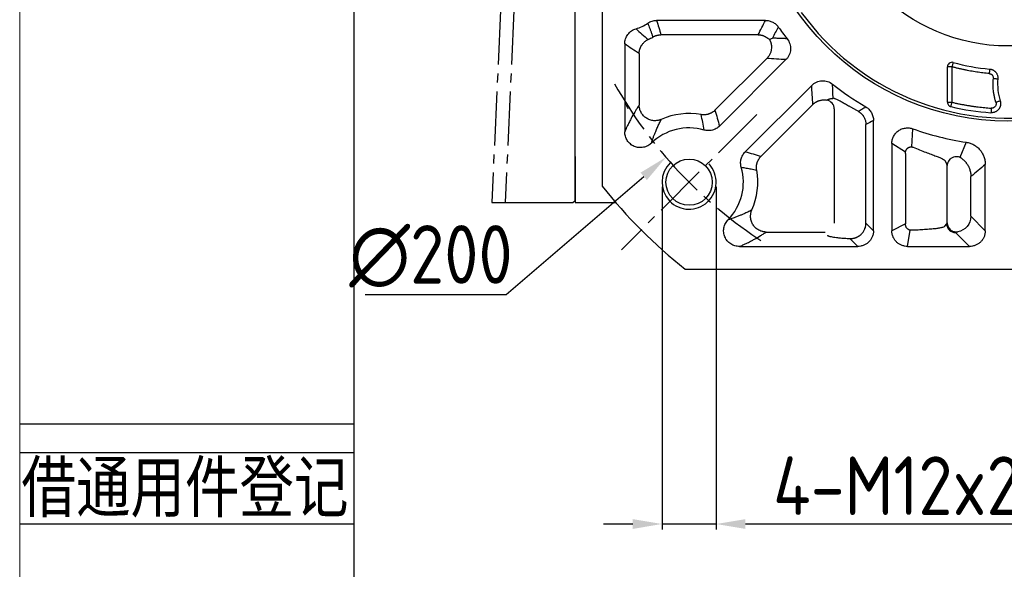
# Model space of a CAD drawing. Header units: millimetres. Extents: x 0 to 1244, y 0 to 880.
# Tile 2 of 14: x 0 to 218, y 305 to 427. Entities that reach past the tile are written whole.
import ezdxf
from ezdxf.enums import TextEntityAlignment as Align

# ---------------------------------------------------------------- set-up
doc = ezdxf.new("R2010")
doc.units = ezdxf.units.MM
doc.linetypes.add('点画线', pattern=[18, 12, -2, 2, -2])
for name, color, linetype in [('2细线层', 4, 'Continuous'), ('6文字层', 3, 'Continuous'), ('7中心线层', 7, '点画线'), ('标注线', 7, 'Continuous')]:
    doc.layers.add(name, color=color, linetype=linetype)
for name, color, linetype, lineweight in [('图框_外框线', 7, 'Continuous', 18), ('尺寸线层', 3, 'Continuous', 18), ('粗实线', 7, 'Continuous', 40), ('细实线', 211, 'Continuous', 18)]:
    doc.layers.add(name, color=color, linetype=linetype, lineweight=lineweight)
doc.styles.add('宋体', font='txt', dxfattribs={"width": 0.8})
doc.styles.add('工程字', font='gbenor.shx', dxfattribs={"bigfont": 'gbcbig.shx'})
doc.dimstyles.new('ISO-25-1', dxfattribs={"dimtxt": 13, "dimasz": 6.5, "dimexe": 1.25, "dimexo": 1, "dimgap": 2, "dimtad": 1, "dimtoh": 1, "dimtxsty": '工程字', "dimcen": 2, "dimadec": 0, "dimazin": 0, "dimtfac": 1, "dimtmove": 0, "dimatfit": 3, "dimfxl": 1, "dimarcsym": 0})

# ---------------------------------------------------------------- blocks, each defined once
blk = doc.blocks.new('*D11')
at = {"layer": 'Defpoints', "color": 0}
for p in [(142.38, 391.23), (154.38, 391.23), (142.38, 315.4)]:
    blk.add_point(p, dxfattribs=at)
at = {"layer": '尺寸线层', "color": 0, "lineweight": -2}
for p, q in [((142.38, 390.23), (142.38, 314.15)), ((154.38, 390.23), (154.38, 314.15)), ((135.88, 315.4), (129.38, 315.4)), ((154.38, 315.4), (142.38, 315.4)), ((167.38, 315.4), (160.88, 315.4)), ((227.88, 315.4), (167.38, 315.4))]:
    blk.add_line(p, q, dxfattribs=at)
at = {"layer": '尺寸线层', "color": 0}
for points in [[(135.88, 314.31), (135.88, 316.48), (142.38, 315.4)], [(160.88, 316.48), (160.88, 314.31), (154.38, 315.4)]]:
    blk.add_solid(points, dxfattribs=at)
at = {"layer": '尺寸线层', "color": 0, "insert": (198.63, 323.9), "char_height": 13, "attachment_point": 5, "style": '工程字'}
blk.add_mtext('4-M12x28', dxfattribs=at)
blk = doc.blocks.new('*D12')
at = {"layer": 'Defpoints', "color": 0}
for p in [(294.93, 527.12), (143.25, 396.76)]:
    blk.add_point(p, dxfattribs=at)
at = {"layer": '尺寸线层', "color": 0, "lineweight": -2}
for p, q in [((219.09, 459.94), (219.09, 463.94)), ((217.09, 461.94), (221.09, 461.94)), ((107.79, 366.28), (138.32, 392.52)), ((76.53, 366.28), (107.79, 366.28))]:
    blk.add_line(p, q, dxfattribs=at)
at = {"layer": '尺寸线层', "color": 0}
blk.add_solid([(139.03, 391.7), (137.62, 393.34), (143.25, 396.76)], dxfattribs=at)
at = {"layer": '尺寸线层', "color": 0, "insert": (91.16, 374.78), "char_height": 13, "attachment_point": 5, "style": '工程字'}
blk.add_mtext('∅200', dxfattribs=at)
blk = doc.blocks.new('*D13')
at = {"layer": 'Defpoints', "color": 0}
for p in [(298.9, 544.73), (139.28, 379.14)]:
    blk.add_point(p, dxfattribs=at)
at = {"layer": '尺寸线层', "color": 0, "lineweight": -2}
for p, q in [((317.82, 564.36), (303.41, 549.41)), ((349.08, 564.36), (317.82, 564.36)), ((219.09, 459.94), (219.09, 463.94)), ((217.09, 461.94), (221.09, 461.94))]:
    blk.add_line(p, q, dxfattribs=at)
at = {"layer": '尺寸线层', "color": 0}
blk.add_solid([(302.63, 550.17), (304.19, 548.66), (298.9, 544.73)], dxfattribs=at)
at = {"layer": '尺寸线层', "color": 0, "lineweight": 25, "insert": (334.45, 572.86), "char_height": 13, "attachment_point": 5, "style": '工程字'}
blk.add_mtext('∅230{}{{\\H0.7x;}{}}', dxfattribs=at)

msp = doc.modelspace()

# ---------------------------------------------------------------- linework, layer by layer
msp.add_open_spline([(134.1244, 408.7932), (134.1956, 408.6962), (134.4832, 408.2822), (134.7025, 407.8705), (134.8295, 407.5551)], degree=3, knots=[0.835372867, 0.835372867, 0.835372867, 0.835372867, 0.873947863, 1, 1, 1, 1])
at = {"layer": '2细线层'}
for p, q in [((-0.043, 337.6224), (74.0507, 337.6224)), ((-0.043, 331.2928), (74.0507, 331.2928)), ((-0.043, 315.4687), (74.0507, 315.4687))]:
    msp.add_line(p, q, dxfattribs=at)
at = {"layer": '7中心线层'}
for p, q in [((111.5444, 537.1901), (104.6262, 386.6875)), ((114.5098, 537.1901), (107.5917, 386.6875)), ((163.3669, 406.2164), (133.391, 376.2405))]:
    msp.add_line(p, q, dxfattribs=at)
msp.add_arc((219.0897, 461.9391), 100, 209.252219, 237.167358, dxfattribs=at)
at = {"layer": '图框_外框线', "color": 3}
msp.add_lwpolyline([(0, 0), (1244.0519, 0), (1244.0519, 879.7224), (0, 879.7224)], close=True, dxfattribs=at)
at = {"layer": '图框_外框线', "color": 3, "lineweight": 25}
msp.add_lwpolyline([(74.0507, 14.8101), (1229.2418, 14.8101), (1229.2418, 864.9123), (74.0507, 864.9123)], close=True, dxfattribs=at)
at = {"layer": '标注线'}
for p, q in [((123.0891, 387.1875), (123.0891, 461.9391)), ((197.7784, 399.0491), (198.0021, 403.0671)), ((196.362, 397.9034), (193.3333, 399.78)), ((209.8074, 400.0971), (208.4031, 396.7304)), ((123.0891, 396.9388), (123.0891, 386.6888)), ((104.6262, 386.6875), (122.5891, 386.6875)), ((122.5891, 386.6875), (123.0891, 387.1875)), ((123.0891, 386.6888), (132.1277, 386.6888)), ((196.3371, 382.0153), (193.3333, 380.4654)), ((196.8247, 376.9739), (197.4235, 380.571))]:
    msp.add_line(p, q, dxfattribs=at)
at = {"layer": '粗实线', "color": 0, "lineweight": 30}
for p, q in [((129.0897, 533.5282), (129.0897, 390.35)), ((147.5006, 371.9391), (290.6788, 371.9391))]:
    msp.add_line(p, q, dxfattribs=at)
for centre, radius in [((219.0897, 461.9391), 57.15), ((219.0897, 461.9391), 40.5), ((148.379, 391.2285), 5.125)]:
    msp.add_circle(centre, radius, dxfattribs=at)
for radius, start, end in [(56.5, 215.800973, 279.199034), (115, 218.49995, 231.50005)]:
    msp.add_arc((219.0897, 461.9391), radius, start, end, dxfattribs=at)
at = {"layer": '细实线', "color": 0, "lineweight": -3}
for p, q in [((165.3194, 427.1132), (141.1899, 427.1132)), ((163.6991, 423.9216), (142.1217, 423.9216)), ((134.1244, 421.9344), (134.1244, 402.4186)), ((137.316, 419.7419), (137.316, 408.3466)), ((154.1164, 407.1856), (165.6257, 418.6949)), ((155.1244, 403.6799), (169.8534, 418.4089)), ((205.6689, 408.957), (205.6689, 416.8216)), ((206.6675, 416.8216), (205.6689, 416.8216)), ((206.6675, 416.8216), (206.6675, 408.957)), ((175.5594, 412.7028), (160.8304, 397.9739)), ((175.8454, 408.4752), (164.3361, 396.9659)), ((205.6689, 408.957), (206.6675, 408.957)), ((180.5601, 407.4822), (180.5601, 382.1607)), ((187.5986, 382.1305), (187.5986, 403.9879)), ((189.2637, 380.4654), (189.2637, 404.9355)), ((193.3333, 399.7802), (193.3333, 380.4654)), ((196.3371, 397.6163), (196.3371, 382.0153)), ((204.9649, 396.1673), (205.0897, 396.0039)), ((214.0549, 380.4654), (214.0549, 395.1645)), ((205.6192, 382.1807), (205.6192, 394.9053)), ((210.8633, 383.657), (210.8633, 392.4706)), ((189.2637, 380.4654), (187.5986, 382.1305)), ((214.0549, 380.4654), (210.8633, 383.657)), ((165.4971, 380.1655), (178.5629, 380.1655)), ((205.0897, 381.4577), (204.9446, 381.3186)), ((205.0897, 381.4577), (205.5144, 382.0208)), ((210.5634, 376.9739), (207.5117, 380.0257)), ((185.7723, 376.9739), (184.026, 378.7201)), ((159.5676, 376.9739), (185.7723, 376.9739)), ((196.8247, 376.9739), (210.5634, 376.9739))]:
    msp.add_line(p, q, dxfattribs=at)
at = {"layer": '细实线', "color": 0, "lineweight": -3, "flags": 128}
for points in [[(206.9328, 417.7852), (206.9262, 417.7611), (206.91, 417.7024), (206.885, 417.6114), (206.8519, 417.4914), (206.8121, 417.3467), (206.767, 417.1828), (206.7182, 417.0056), (206.6675, 416.8216)], [(215.0216, 416.3232), (215.0193, 416.2983), (215.0139, 416.2377), (215.0055, 416.1437), (214.9945, 416.0197), (214.9812, 415.8703), (214.9661, 415.7009), (214.9497, 415.5178), (214.9328, 415.3278)], [(215.8395, 414.2439), (216.0295, 414.227), (216.2126, 414.2108), (216.382, 414.1957), (216.5314, 414.1825), (216.6554, 414.1714), (216.7494, 414.1631), (216.81, 414.1577), (216.835, 414.1555)], [(206.4393, 407.9837), (206.4447, 408.0067), (206.4584, 408.065), (206.4798, 408.1564), (206.5083, 408.2776), (206.5426, 408.424), (206.5816, 408.5903), (206.6237, 408.7702), (206.6675, 408.957)], [(217.3644, 409.2401), (217.3405, 409.2326), (217.2824, 409.2144), (217.1923, 409.1863), (217.0735, 409.1491), (216.9304, 409.1043), (216.7681, 409.0535), (216.5927, 408.9987), (216.4106, 408.9417)], [(215.3884, 407.6462), (215.3753, 407.4548), (215.3627, 407.2705), (215.3511, 407.1001), (215.3409, 406.9501), (215.3324, 406.8259), (215.326, 406.7322), (215.322, 406.6724), (215.3204, 406.6489)]]:
    msp.add_lwpolyline(points, dxfattribs=at)
at = {"layer": '细实线', "color": 0, "lineweight": -3}
for centre, radius, start, end in [((134.0897, 433.9391), 9.0348, 286.281799, 304.561128), ((219.0897, 461.9391), 62.5348, 215.474163, 218.454712), ((134.0897, 433.9391), 12.2264, 295.25676, 300.753017), ((219.0897, 461.9391), 45.797, 254.606269, 264.903756), ((219.0897, 461.9391), 62.5348, 231.545288, 239.694646), ((229.4852, 413.0318), 12.7001, 174.923723, 197.370871), ((148.379, 391.2285), 15.2264, 79.915869, 113.860082), ((219.0897, 461.9391), 55.4186, 256.804854, 266.100011), ((148.379, 391.2285), 12.0348, 73.973951, 133.880928), ((219.0897, 461.9391), 62.5348, 250.292821, 261.463873), ((148.379, 391.2285), 12.0348, 316.113492, 16.0261), ((148.379, 391.2285), 15.2264, 336.139936, 10.084174), ((207.5192, 382.0304), 2.0048, 180.275169, 269.786099)]:
    msp.add_arc(centre, radius, start, end, dxfattribs=at)
at = {"layer": '细实线', "color": 0, "lineweight": -2}
msp.add_arc((148.379, 391.2285), 6, 134.288243, 42.56917, dxfattribs=at)
at = {"layer": '细实线', "color": 0, "lineweight": -3}
for points, knots in [([(139.2149, 426.4988), (139.5043, 426.6983), (139.8223, 426.8529), (140.4923, 427.0609), (140.8385, 427.1134), (141.1899, 427.1132)], [0, 0, 0, 0, 0.5, 0.5, 1, 1, 1, 1]), ([(139.2149, 426.4988), (139.2893, 426.3119), (139.4411, 425.9303), (139.6642, 425.3429), (139.8897, 424.7294), (140.1171, 424.09), (140.2658, 423.654), (140.3415, 423.432)], [0, 0, 0, 0, 0.18446213, 0.37669325, 0.57669331, 0.78446225, 1, 1, 1, 1]), ([(165.3194, 427.1132), (165.5987, 427.1134), (165.8725, 427.0806), (166.4091, 426.9512), (166.6734, 426.8529), (167.1633, 426.6007), (167.3944, 426.4446), (167.8146, 426.0803), (168.0008, 425.8756), (168.1628, 425.648)], [0, 0, 0, 0, 0.25, 0.25, 0.5, 0.5, 0.75, 0.75, 1, 1, 1, 1]), ([(134.1244, 421.9344), (134.1243, 422.3101), (134.183, 422.6758), (134.4184, 423.3871), (134.5906, 423.7172), (134.9266, 424.166), (135.0512, 424.3069), (135.3184, 424.5639), (135.4619, 424.6812), (135.7687, 424.8934), (135.932, 424.9878), (136.2682, 425.1477), (136.4423, 425.2141), (136.6227, 425.2667)], [0, 0, 0, 0, 0.25, 0.25, 0.5, 0.5, 0.625, 0.625, 0.75, 0.75, 0.875, 0.875, 1, 1, 1, 1]), ([(140.3415, 423.432), (140.395, 423.4627), (140.5025, 423.5244), (140.67, 423.6059), (140.8421, 423.6794), (141.0184, 423.7436), (141.1982, 423.7982), (141.3807, 423.8432), (141.565, 423.8782), (141.7504, 423.9031), (141.9361, 423.9186), (142.06, 423.9206), (142.1217, 423.9216)], [0, 0, 0, 0, 0.09913901, 0.19884794, 0.29898872, 0.39941959, 0.49999629, 0.60057329, 0.70100505, 0.80114731, 0.90085832, 1, 1, 1, 1]), ([(163.6991, 423.9216), (163.7587, 423.9206), (163.8776, 423.9187), (164.0552, 423.9043), (164.231, 423.8817), (164.4044, 423.8503), (164.5748, 423.8106), (164.7414, 423.7628), (164.9037, 423.7075), (165.1563, 423.6075), (165.4653, 423.4512), (165.7906, 423.2315), (166.0303, 423.0342), (166.1573, 422.9076), (166.2111, 422.8539)], [0, 0, 0, 0, 0.06374332, 0.12729711, 0.19056275, 0.25344364, 0.31584599, 0.37767957, 0.43885837, 0.49930116, 0.66831924, 0.8082044, 0.91863346, 1, 1, 1, 1]), ([(137.316, 419.7419), (137.3171, 419.803), (137.3192, 419.9254), (137.3345, 420.1081), (137.3587, 420.2895), (137.3925, 420.4686), (137.4352, 420.6446), (137.4866, 420.817), (137.5463, 420.9849), (137.6137, 421.1478), (137.6883, 421.3052), (137.7696, 421.4565), (137.8817, 421.6431), (138.035, 421.8622), (138.2413, 422.1065), (138.4739, 422.3352), (138.7308, 422.5434), (139.0079, 422.7298), (139.2068, 422.8309), (139.3064, 422.8815)], [0, 0, 0, 0, 0.04681982, 0.09360783, 0.14028452, 0.186771, 0.23298968, 0.27886504, 0.3243242, 0.36929759, 0.41371942, 0.45752812, 0.5006667, 0.58022482, 0.66179688, 0.74499996, 0.82940892, 0.91456724, 1, 1, 1, 1]), ([(166.2111, 422.8539), (166.2395, 422.8004), (166.2967, 422.6926), (166.3722, 422.5243), (166.4402, 422.3504), (166.4993, 422.1709), (166.5492, 421.9866), (166.6113, 421.6946), (166.6592, 421.2566), (166.6344, 420.7809), (166.561, 420.3816), (166.4794, 420.0848), (166.3683, 419.7875), (166.2271, 419.4943), (166.0554, 419.2109), (165.8568, 418.9403), (165.7029, 418.7768), (165.6257, 418.6949)], [0, 0, 0, 0, 0.04038344, 0.08134361, 0.12283493, 0.16480763, 0.20720797, 0.24997858, 0.36365209, 0.49969652, 0.56556862, 0.63393544, 0.70446732, 0.77678202, 0.85045261, 0.92501863, 1, 1, 1, 1]), ([(170.1187, 423.049), (169.7571, 423.0606), (169.0291, 423.0839), (167.9356, 423.1268), (167.2055, 423.1605), (166.838, 423.1774)], [0, 0, 0, 0, 0.32883467, 0.662168, 1, 1, 1, 1]), ([(170.1187, 423.049), (170.3842, 422.7148), (170.5885, 422.3318), (170.7818, 421.7226), (170.8276, 421.5129), (170.8798, 421.0938), (170.8867, 420.8835), (170.8619, 420.4615), (170.8295, 420.249), (170.7283, 419.8399), (170.6595, 419.6409), (170.4849, 419.2544), (170.3794, 419.0684), (170.1395, 418.722), (170.0043, 418.5597), (169.8534, 418.4089)], [0, 0, 0, 0, 0.25, 0.25, 0.375, 0.375, 0.5, 0.5, 0.625, 0.625, 0.75, 0.75, 0.875, 0.875, 1, 1, 1, 1]), ([(206.9328, 417.7852), (206.8053, 417.82), (206.6567, 417.8322), (206.3506, 417.7805), (206.1946, 417.7153), (205.9324, 417.5154), (205.828, 417.3821), (205.6969, 417.1006), (205.6693, 416.9539), (205.6689, 416.8216)], [0, 0, 0, 0, 0.25, 0.25, 0.5, 0.5, 0.75, 0.75, 1, 1, 1, 1]), ([(214.9328, 415.3278), (214.6997, 415.3496), (214.2338, 415.3932), (213.5366, 415.4717), (212.8412, 415.5598), (212.1476, 415.6585), (211.456, 415.7675), (210.7662, 415.8868), (210.0783, 416.0165), (209.3922, 416.1565), (208.7081, 416.3068), (208.0258, 416.4677), (207.3452, 416.6382), (206.8935, 416.7605), (206.6675, 416.8216)], [0, 0, 0, 0, 0.08350503, 0.16691648, 0.250253, 0.33353327, 0.41677602, 0.5, 0.58322398, 0.66646673, 0.749747, 0.83308352, 0.91649497, 1, 1, 1, 1]), ([(214.9328, 415.3278), (214.9665, 415.3238), (215.0435, 415.3146), (215.1701, 415.2807), (215.3334, 415.2116), (215.4863, 415.1063), (215.6176, 414.972), (215.722, 414.8231), (215.8022, 414.6401), (215.846, 414.4383), (215.8416, 414.307), (215.8395, 414.2439)], [0, 0, 0, 0, 0.06491544, 0.14832499, 0.24989747, 0.40331615, 0.49959657, 0.60855343, 0.74939152, 0.87949219, 1, 1, 1, 1]), ([(215.0216, 416.3232), (215.0673, 416.3182), (215.1589, 416.3081), (215.2944, 416.2811), (215.4275, 416.2455), (215.557, 416.201), (215.682, 416.1483), (215.8017, 416.088), (215.9152, 416.021), (216.0221, 415.9482), (216.1218, 415.8704), (216.214, 415.7887), (216.2987, 415.7041), (216.4033, 415.5863), (216.5234, 415.4245), (216.6468, 415.2069), (216.746, 414.965), (216.8135, 414.7041), (216.8482, 414.4313), (216.8394, 414.2476), (216.835, 414.1555)], [0, 0, 0, 0, 0.04401419, 0.08806142, 0.13199444, 0.1756658, 0.21893037, 0.26164773, 0.30368437, 0.34491558, 0.38522702, 0.42451581, 0.46269132, 0.49967551, 0.5750843, 0.65487852, 0.73828238, 0.82434181, 0.91196765, 1, 1, 1, 1]), ([(175.5594, 412.7028), (175.8606, 413.0042), (176.2171, 413.2505), (176.799, 413.5119), (177.0017, 413.5813), (177.4113, 413.6812), (177.619, 413.7122), (178.0403, 413.7361), (178.2547, 413.7286), (178.6721, 413.6754), (178.8772, 413.6302), (179.4822, 413.4377), (179.866, 413.2332), (180.1996, 412.9682)], [0, 0, 0, 0, 0.25, 0.25, 0.375, 0.375, 0.5, 0.5, 0.625, 0.625, 0.75, 0.75, 1, 1, 1, 1]), ([(180.3214, 409.8255), (180.2976, 410.3518), (180.2506, 411.3944), (180.2165, 412.447), (180.1996, 412.9682)], [0, 0, 0, 0, 0.50485221, 1, 1, 1, 1]), ([(216.4106, 408.9417), (216.3733, 409.0642), (216.2989, 409.3089), (216.2004, 409.6795), (216.1117, 410.0522), (216.0337, 410.427), (215.9662, 410.8041), (215.9092, 411.1834), (215.8512, 411.6596), (215.8033, 412.2332), (215.7811, 412.9035), (215.7895, 413.5745), (215.8228, 414.0206), (215.8395, 414.2439)], [0, 0, 0, 0, 0.07155866, 0.14298134, 0.21432398, 0.28564269, 0.35699366, 0.42843297, 0.50001652, 0.62514378, 0.74998282, 0.87483461, 1, 1, 1, 1]), ([(137.316, 408.3466), (137.2458, 408.2384), (137.0866, 407.9931), (136.82, 407.5731), (136.3571, 406.8248), (135.8715, 405.9927), (135.3395, 405.0034), (134.9647, 404.2646), (134.6135, 403.525), (134.3484, 402.9394), (134.1923, 402.5764), (134.1244, 402.4186)], [0, 0, 0, 0, 0.06585399, 0.14919113, 0.25001226, 0.5000169, 0.60504484, 0.75000244, 0.85259394, 0.93592371, 1, 1, 1, 1]), ([(142.2198, 405.1535), (142.1763, 405.1351), (142.0883, 405.0979), (141.9521, 405.0484), (141.8147, 405.0044), (141.6279, 404.9532), (141.2048, 404.8647), (140.5193, 404.8368), (139.6651, 405.0181), (138.8869, 405.4002), (138.2234, 405.9579), (137.8006, 406.5442), (137.5532, 407.0714), (137.4322, 407.4412), (137.361, 407.7788), (137.3237, 408.0654), (137.3186, 408.2541), (137.316, 408.3466)], [0, 0, 0, 0, 0.02053089, 0.04150111, 0.06290655, 0.08314186, 0.12555981, 0.25040648, 0.37748416, 0.50035896, 0.62252564, 0.74972979, 0.81018156, 0.87471606, 0.91806169, 0.95983954, 1, 1, 1, 1]), ([(175.8454, 408.4752), (175.892, 408.5201), (175.9849, 408.6097), (176.1328, 408.7335), (176.2852, 408.8484), (176.4418, 408.9534), (176.6014, 409.0484), (176.7628, 409.1335), (176.9252, 409.2086), (177.0876, 409.2739), (177.3009, 409.3478), (177.5704, 409.4199), (177.8993, 409.4753), (178.2325, 409.4986), (178.566, 409.4924), (178.7853, 409.4617), (178.8946, 409.4464)], [0, 0, 0, 0, 0.05848651, 0.11653966, 0.1740176, 0.23078257, 0.2867024, 0.34165177, 0.39551333, 0.44817855, 0.49954838, 0.59926272, 0.69961697, 0.80016056, 0.90043775, 1, 1, 1, 1]), ([(178.8946, 409.4464), (178.9446, 409.4717), (179.0416, 409.5207), (179.1828, 409.5832), (179.3152, 409.6361), (179.4388, 409.6798), (179.5985, 409.7292), (179.7907, 409.7748), (180.0108, 409.8073), (180.1506, 409.8098), (180.2172, 409.8109)], [0, 0, 0, 0, 0.11306313, 0.21959326, 0.31959027, 0.41305454, 0.49998695, 0.68185976, 0.84852931, 1, 1, 1, 1]), ([(180.5601, 407.4822), (180.558, 407.9435), (180.3896, 408.4031), (180.0923, 408.7576), (179.7903, 409.1178), (179.3577, 409.3666), (178.8946, 409.4464)], [0.007829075, 0.007829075, 0.007829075, 0.007829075, 0.5, 0.5, 0.5, 1, 1, 1, 1]), ([(185.8764, 406.9561), (185.7801, 407.0085), (185.588, 407.1129), (185.3071, 407.2668), (185.0325, 407.418), (184.7645, 407.5662), (184.5031, 407.7114), (184.248, 407.8535), (183.9994, 407.9925), (183.5127, 408.2651), (182.8345, 408.6463), (182.0448, 409.0851), (181.3861, 409.4369), (180.9707, 409.6384), (180.7214, 409.7434), (180.5793, 409.7951), (180.465, 409.8263), (180.376, 409.8388), (180.3396, 409.8299), (180.3214, 409.8255)], [0, 0, 0, 0, 0.03177884, 0.06340817, 0.09490792, 0.12629825, 0.15759952, 0.18883226, 0.22001714, 0.25117494, 0.37671495, 0.49983879, 0.624614, 0.74874414, 0.7997141, 0.85018119, 0.90028717, 0.95017748, 1, 1, 1, 1]), ([(205.6689, 408.957), (205.669, 408.8535), (205.6855, 408.7442), (205.7575, 408.5308), (205.8131, 408.4272), (205.9571, 408.2453), (206.0452, 408.1674), (206.2362, 408.0485), (206.3388, 408.0074), (206.4393, 407.9837)], [0, 0, 0, 0, 0.25, 0.25, 0.5, 0.5, 0.75, 0.75, 1, 1, 1, 1]), ([(206.6675, 408.957), (206.9069, 408.9018), (207.3855, 408.7916), (208.1057, 408.6386), (208.8273, 408.4947), (209.5504, 408.3609), (210.275, 408.2369), (211.0011, 408.1227), (211.7286, 408.0184), (212.4576, 407.924), (213.1881, 407.8393), (213.9201, 407.7647), (214.6535, 407.6992), (215.1433, 407.6639), (215.3884, 407.6462)], [0, 0, 0, 0, 0.08347318, 0.16687013, 0.25020605, 0.33349616, 0.41675572, 0.5, 0.58324428, 0.66650384, 0.74979395, 0.83312987, 0.91652682, 1, 1, 1, 1]), ([(217.3644, 409.2401), (217.3779, 409.1931), (217.4052, 409.0988), (217.4328, 408.9538), (217.4504, 408.8068), (217.4569, 408.659), (217.4525, 408.5119), (217.4375, 408.3669), (217.4124, 408.2252), (217.3779, 408.0881), (217.3348, 407.9566), (217.2841, 407.8315), (217.227, 407.7137), (217.1645, 407.6036), (217.0978, 407.5014), (217.0128, 407.3868), (216.9002, 407.2569), (216.7484, 407.1135), (216.567, 406.9763), (216.3567, 406.8532), (216.1204, 406.7521), (215.8638, 406.6808), (215.5942, 406.6413), (215.4118, 406.6463), (215.3204, 406.6489)], [0, 0, 0, 0, 0.03779016, 0.07584861, 0.11402646, 0.15216944, 0.19012094, 0.22772512, 0.26483006, 0.30129062, 0.33697094, 0.37174657, 0.40550593, 0.43815135, 0.46959954, 0.49978146, 0.54841046, 0.60228143, 0.66097619, 0.72389457, 0.79025239, 0.8591036, 0.9293881, 1, 1, 1, 1]), ([(216.4106, 408.9417), (216.4194, 408.9104), (216.4369, 408.8479), (216.4514, 408.7515), (216.4572, 408.6547), (216.4536, 408.5579), (216.4413, 408.4628), (216.4158, 408.3526), (216.36, 408.2006), (216.2088, 407.9501), (215.9873, 407.7784), (215.7632, 407.6894), (215.6405, 407.6575), (215.5049, 407.642), (215.424, 407.6449), (215.3884, 407.6462)], [0, 0, 0, 0, 0.05040645, 0.10058563, 0.15063478, 0.20062075, 0.25058991, 0.29898795, 0.37566462, 0.50071535, 0.74914836, 0.7893403, 0.87449752, 0.94482393, 1, 1, 1, 1]), ([(154.1164, 407.1856), (154.0707, 407.1414), (153.9788, 407.0526), (153.8311, 406.9285), (153.6756, 406.8111), (153.5122, 406.7017), (153.3417, 406.601), (153.1647, 406.5096), (152.982, 406.4281), (152.7945, 406.3571), (152.6031, 406.2969), (152.4087, 406.2478), (152.2123, 406.2101), (152.0148, 406.1837), (151.8174, 406.1687), (151.6208, 406.1649), (151.4261, 406.1722), (151.234, 406.1894), (151.1078, 406.2096), (151.045, 406.2196)], [0, 0, 0, 0, 0.0569642, 0.11460601, 0.1728483, 0.23160855, 0.29079947, 0.35032969, 0.41010458, 0.4700271, 0.52999876, 0.58992056, 0.64969401, 0.70922207, 0.76841012, 0.82716677, 0.88540475, 0.94304154, 1, 1, 1, 1]), ([(185.8764, 406.9561), (186.1544, 407.1217), (186.7073, 407.4508), (187.2596, 407.7842), (187.5341, 407.9499)], [0, 0, 0, 0, 0.50295526, 1, 1, 1, 1]), ([(185.8764, 406.9561), (185.9298, 406.924), (186.0362, 406.8602), (186.1888, 406.7539), (186.3347, 406.6413), (186.473, 406.5222), (186.6034, 406.3974), (186.7255, 406.2679), (186.8392, 406.1342), (186.9442, 405.9973), (187.0405, 405.8578), (187.1633, 405.66), (187.3005, 405.3952), (187.433, 405.0556), (187.5278, 404.7043), (187.5872, 404.3471), (187.5949, 404.1072), (187.5986, 403.9879)], [0, 0, 0, 0, 0.05302011, 0.10556537, 0.15755891, 0.20892565, 0.25959324, 0.30949287, 0.35855999, 0.40673499, 0.45396372, 0.50019793, 0.60088427, 0.70165518, 0.80206076, 0.9016516, 1, 1, 1, 1]), ([(187.5341, 407.9499), (187.7986, 407.7954), (188.0375, 407.6103), (188.3582, 407.2879), (188.4593, 407.1719), (188.6436, 406.9301), (188.7272, 406.8041), (188.9525, 406.4112), (189.07, 406.1249), (189.2246, 405.5408), (189.2639, 405.2418), (189.2637, 404.9355)], [0, 0, 0, 0, 0.25, 0.25, 0.375, 0.375, 0.5, 0.5, 0.75, 0.75, 1, 1, 1, 1]), ([(140.0365, 399.9033), (140.0699, 400.0094), (140.1377, 400.2249), (140.2428, 400.5425), (140.3525, 400.8622), (140.4668, 401.1832), (140.5858, 401.5057), (140.7095, 401.8296), (140.8379, 402.155), (141.0496, 402.6741), (141.3566, 403.3834), (141.7724, 404.2762), (142.0677, 404.8553), (142.2198, 405.1535)], [0, 0, 0, 0, 0.05093597, 0.10339114, 0.15736615, 0.21286157, 0.26987792, 0.32841568, 0.38847526, 0.45005705, 0.62191228, 0.80522503, 1, 1, 1, 1]), ([(140.0372, 399.9031), (139.7892, 399.6631), (139.514, 399.4628), (139.0598, 399.2224), (138.9009, 399.1525), (138.5791, 399.0379), (138.415, 398.9926), (138.0806, 398.926), (137.9089, 398.9046), (137.5653, 398.8878), (137.3947, 398.8922), (136.8862, 398.9434), (136.5469, 399.0303), (136.0759, 399.2305), (135.9242, 399.3087), (135.6318, 399.4888), (135.4912, 399.5909), (135.2305, 399.812), (135.109, 399.9317), (134.8838, 400.1892), (134.7794, 400.3282), (134.5016, 400.7608), (134.3601, 401.074), (134.1697, 401.7354), (134.1231, 402.0734), (134.1244, 402.4186)], [0, 0, 0, 0, 0.125, 0.125, 0.1875, 0.1875, 0.25, 0.25, 0.3125, 0.3125, 0.375, 0.375, 0.5, 0.5, 0.5625, 0.5625, 0.625, 0.625, 0.6875, 0.6875, 0.75, 0.75, 0.875, 0.875, 1, 1, 1, 1]), ([(155.1244, 403.6799), (154.904, 403.4593), (154.6595, 403.2725), (154.2576, 403.042), (154.1166, 402.9732), (153.8302, 402.8566), (153.6841, 402.8083), (153.2375, 402.6927), (152.9245, 402.6552), (152.3088, 402.664), (152.0012, 402.7093), (151.7015, 402.7955)], [0, 0, 0, 0, 0.25, 0.25, 0.375, 0.375, 0.5, 0.5, 0.75, 0.75, 1, 1, 1, 1]), ([(193.3333, 399.7802), (193.3327, 400.0617), (193.3651, 400.3377), (193.494, 400.8789), (193.5923, 401.1456), (193.8456, 401.6398), (194.0028, 401.873), (194.3703, 402.2962), (194.5765, 402.4823), (194.9189, 402.7239), (195.0393, 402.7984), (195.2854, 402.9307), (195.4116, 402.9889), (195.7997, 403.1406), (196.0747, 403.2112), (196.6273, 403.2838), (196.9052, 403.2869), (197.4641, 403.226), (197.7372, 403.1627), (198.0021, 403.0671)], [0, 0, 0, 0, 0.125, 0.125, 0.25, 0.25, 0.375, 0.375, 0.5, 0.5, 0.5625, 0.5625, 0.625, 0.625, 0.75, 0.75, 0.875, 0.875, 1, 1, 1, 1]), ([(209.8074, 400.0971), (210.1019, 400.0532), (210.3923, 399.983), (210.9563, 399.7921), (211.2298, 399.6711), (211.7452, 399.3863), (211.9885, 399.2222), (212.4462, 398.8503), (212.661, 398.6412), (213.0443, 398.1952), (213.2154, 397.9565), (213.5154, 397.4474), (213.6436, 397.1773), (213.8473, 396.6262), (213.9245, 396.3428), (214.0288, 395.7597), (214.0552, 395.4622), (214.0549, 395.1645)], [0, 0, 0, 0, 0.125, 0.125, 0.25, 0.25, 0.375, 0.375, 0.5, 0.5, 0.625, 0.625, 0.75, 0.75, 0.875, 0.875, 1, 1, 1, 1]), ([(159.946, 394.551), (159.8598, 394.8507), (159.8148, 395.155), (159.8078, 395.6183), (159.816, 395.7749), (159.8527, 396.082), (159.8812, 396.2332), (159.9964, 396.6799), (160.1153, 396.9719), (160.4212, 397.5062), (160.6098, 397.7535), (160.8304, 397.9739)], [0, 0, 0, 0, 0.25, 0.25, 0.375, 0.375, 0.5, 0.5, 0.75, 0.75, 1, 1, 1, 1]), ([(196.3371, 397.6163), (196.3378, 397.6546), (196.3394, 397.7309), (196.3515, 397.8442), (196.3706, 397.9556), (196.3969, 398.0645), (196.4301, 398.1705), (196.4707, 398.2764), (196.5351, 398.41), (196.6247, 398.552), (196.7415, 398.6918), (196.8275, 398.7706), (196.8886, 398.8196), (196.9303, 398.851), (197.0001, 398.8974), (197.0997, 398.9525), (197.2314, 399.0072), (197.3964, 399.0506), (197.5939, 399.069), (197.8218, 399.0516), (197.9742, 398.9989), (198.0555, 398.9708)], [0, 0, 0, 0, 0.04253073, 0.08472424, 0.12660248, 0.1681743, 0.20943856, 0.25038741, 0.29477948, 0.37545597, 0.43864817, 0.50079319, 0.50835879, 0.52849504, 0.56089603, 0.60507811, 0.66069634, 0.72764729, 0.80614853, 0.89670542, 1, 1, 1, 1]), ([(198.0555, 398.9708), (199.0238, 398.5838), (200.4838, 398.0003), (202.1046, 397.3954), (203.1533, 396.9997), (204.0023, 396.6654), (204.5993, 396.3932), (204.9196, 396.2288), (204.963, 396.17), (204.9649, 396.1673)], [0, 0, 0, 0, 0.28185424, 0.42497438, 0.56961051, 0.70966633, 0.85085627, 0.99332381, 1, 1, 1, 1]), ([(163.3702, 393.8945), (163.3601, 393.9573), (163.3399, 394.0835), (163.3227, 394.2756), (163.3154, 394.4703), (163.3192, 394.6669), (163.3342, 394.8643), (163.3606, 395.0618), (163.3984, 395.2582), (163.4474, 395.4526), (163.5076, 395.644), (163.5787, 395.8315), (163.6601, 396.0142), (163.7515, 396.1912), (163.8522, 396.3617), (163.9616, 396.5251), (164.079, 396.6806), (164.2031, 396.8283), (164.2919, 396.9202), (164.3361, 396.9659)], [0, 0, 0, 0, 0.0569585, 0.11459531, 0.17283331, 0.23158999, 0.29077806, 0.35030614, 0.4100796, 0.47000141, 0.52997306, 0.58989558, 0.64967046, 0.70920067, 0.76839157, 0.8271518, 0.88539406, 0.94303583, 1, 1, 1, 1]), ([(205.0897, 396.0039), (205.0915, 396.0022), (205.0958, 395.9983), (205.1002, 395.9917), (205.1027, 395.9878)], [0, 0, 0, 0, 0.41677061, 1, 1, 1, 1]), ([(205.1027, 395.9878), (205.1243, 395.9539), (205.1674, 395.8861), (205.2321, 395.7744), (205.2968, 395.6546), (205.3538, 395.54), (205.4184, 395.4036), (205.4864, 395.2492), (205.5584, 395.0708), (205.6012, 394.9542), (205.6192, 394.9053)], [0, 0, 0, 0, 0.12497818, 0.24997825, 0.37499053, 0.50000686, 0.58100945, 0.7500059, 0.89498833, 1, 1, 1, 1]), ([(208.7747, 396.5263), (208.6545, 396.6103), (208.5163, 396.6868), (208.2057, 396.8081), (208.0332, 396.8527), (207.6657, 396.8927), (207.4708, 396.8878), (207.0817, 396.8182), (206.8877, 396.7534), (206.5279, 396.5686), (206.3624, 396.4487), (206.0798, 396.1732), (205.9628, 396.0179), (205.7824, 395.6964), (205.7189, 395.5305), (205.638, 395.2081), (205.6204, 395.0516), (205.6192, 394.9053)], [0, 0, 0, 0, 0.125, 0.125, 0.25, 0.25, 0.375, 0.375, 0.5, 0.5, 0.625, 0.625, 0.75, 0.75, 0.875, 0.875, 1, 1, 1, 1]), ([(208.7747, 396.5263), (208.8318, 396.4845), (208.9461, 396.4005), (209.1111, 396.265), (209.2712, 396.1225), (209.4256, 395.9725), (209.5739, 395.8155), (209.7154, 395.652), (209.85, 395.4823), (209.977, 395.3068), (210.0963, 395.1262), (210.2074, 394.9409), (210.3353, 394.7051), (210.473, 394.4112), (210.6091, 394.0522), (210.7196, 393.6749), (210.8007, 393.2826), (210.8529, 392.8795), (210.8598, 392.6073), (210.8633, 392.4706)], [0, 0, 0, 0, 0.0447969, 0.08984828, 0.13511513, 0.18055723, 0.22613342, 0.27180179, 0.3175199, 0.36324502, 0.40893442, 0.45454554, 0.50003629, 0.57881508, 0.65989769, 0.74294507, 0.8275829, 0.91340859, 1, 1, 1, 1]), ([(159.946, 394.551), (160.1247, 394.5234), (160.4877, 394.4674), (161.0374, 394.3728), (161.6014, 394.2688), (162.1793, 394.1542), (162.771, 394.0299), (163.1686, 393.94), (163.3702, 393.8945)], [0, 0, 0, 0, 0.1546811, 0.31415652, 0.4784262, 0.64749006, 0.82134803, 1, 1, 1, 1]), ([(162.3041, 385.0693), (162.1455, 384.9877), (161.8412, 384.8311), (161.3913, 384.61), (160.9726, 384.4109), (160.5862, 384.2336), (160.2344, 384.0773), (159.9195, 383.9415), (159.4769, 383.7555), (158.9136, 383.5295), (158.2267, 383.275), (157.6182, 383.0647), (157.2283, 382.9412), (157.0526, 382.8856)], [0, 0, 0, 0, 0.10417354, 0.19980515, 0.28689801, 0.36545575, 0.43548216, 0.49698098, 0.54995691, 0.69036522, 0.81216906, 0.91537253, 1, 1, 1, 1]), ([(165.4971, 380.1655), (165.4421, 380.1665), (165.3306, 380.1685), (165.1618, 380.1818), (164.9898, 380.2032), (164.8152, 380.2341), (164.5702, 380.2904), (164.2375, 380.3964), (163.7082, 380.6404), (163.1076, 381.0735), (162.5502, 381.7374), (162.1684, 382.5151), (162.0238, 383.1978), (162.006, 383.7206), (162.028, 384.0664), (162.0852, 384.4102), (162.1741, 384.7474), (162.2609, 384.9623), (162.3041, 385.0693)], [0, 0, 0, 0, 0.02390443, 0.04839792, 0.07347298, 0.09911888, 0.12532147, 0.18251064, 0.25025441, 0.37752122, 0.49986418, 0.6223631, 0.74947393, 0.79887206, 0.84900301, 0.89948705, 0.94994253, 1, 1, 1, 1]), ([(159.5673, 376.9739), (159.2222, 376.9727), (158.8852, 377.0195), (158.3914, 377.1615), (158.2285, 377.2214), (157.9175, 377.3621), (157.768, 377.4433), (157.4809, 377.6273), (157.3424, 377.7311), (157.0835, 377.9571), (156.9638, 378.0786), (156.6332, 378.468), (156.4491, 378.7659), (156.2486, 379.2365), (156.1936, 379.398), (156.1079, 379.7305), (156.0774, 379.9014), (156.0429, 380.2413), (156.0383, 380.4117), (156.0546, 380.7533), (156.0758, 380.9258), (156.1424, 381.2619), (156.1877, 381.4262), (156.3019, 381.7477), (156.3712, 381.9057), (156.6121, 382.3619), (156.8126, 382.6377), (157.0526, 382.8856)], [0, 0, 0, 0, 0.125, 0.125, 0.1875, 0.1875, 0.25, 0.25, 0.3125, 0.3125, 0.375, 0.375, 0.5, 0.5, 0.5625, 0.5625, 0.625, 0.625, 0.6875, 0.6875, 0.75, 0.75, 0.8125, 0.8125, 0.875, 0.875, 1, 1, 1, 1]), ([(184.026, 378.7201), (184.0917, 378.7196), (184.2211, 378.7186), (184.4126, 378.7301), (184.5976, 378.7501), (184.7754, 378.7787), (184.9453, 378.8146), (185.1068, 378.8569), (185.2594, 378.9044), (185.403, 378.9562), (185.5374, 379.0112), (185.6624, 379.0685), (185.7782, 379.127), (185.8847, 379.1858), (185.982, 379.244), (186.0704, 379.3007), (186.15, 379.3551), (186.2209, 379.4064), (186.2834, 379.4539), (186.3377, 379.497), (186.3838, 379.5351), (186.4221, 379.5679), (186.4525, 379.5948), (186.4754, 379.6154), (186.4908, 379.6296), (186.6639, 379.7901), (186.9714, 380.1425), (187.2405, 380.6114), (187.419, 381.0466), (187.5107, 381.3548), (187.5684, 381.6756), (187.5938, 381.9102), (187.5971, 382.0597), (187.5986, 382.1305)], [0, 0, 0, 0, 0.03681467, 0.07262378, 0.10732691, 0.14084227, 0.17310345, 0.20405635, 0.23365629, 0.26186542, 0.28865046, 0.31398091, 0.3378276, 0.36016168, 0.380954, 0.40017485, 0.417794, 0.43378094, 0.44810541, 0.46073798, 0.47164809, 0.4808076, 0.48819536, 0.49379484, 0.49759381, 0.49958415, 0.62243565, 0.74936269, 0.78859302, 0.87447606, 0.92047497, 0.96233571, 1, 1, 1, 1]), ([(205.6192, 382.1807), (205.6204, 381.9281), (205.6716, 381.6512), (205.9073, 381.1179), (206.093, 380.8638), (206.5624, 380.4662), (206.8438, 380.3246), (207.4094, 380.1793), (207.6914, 380.1739), (207.9413, 380.2138)], [0, 0, 0, 0, 0.25, 0.25, 0.5, 0.5, 0.75, 0.75, 1, 1, 1, 1]), ([(159.5677, 376.9733), (159.681, 377.0219), (159.9351, 377.1308), (160.3429, 377.312), (160.8144, 377.5285), (161.4633, 377.8387), (162.1533, 378.1886), (163.1429, 378.7207), (164.0547, 379.2532), (164.9115, 379.7864), (165.3236, 380.0531), (165.4971, 380.1655)], [0, 0, 0, 0, 0.04588588, 0.10284505, 0.17088122, 0.24999778, 0.39498934, 0.49998328, 0.74998787, 0.89467027, 1, 1, 1, 1]), ([(189.2637, 380.4654), (189.2641, 380.2347), (189.242, 380.0078), (189.1546, 379.5613), (189.0881, 379.3393), (188.9139, 378.9159), (188.8071, 378.7151), (188.5543, 378.3351), (188.4068, 378.1552), (188.0846, 377.8327), (187.9088, 377.6881), (187.5269, 377.4329), (187.3233, 377.3246), (186.9028, 377.1511), (186.6828, 377.0846), (186.2312, 376.9956), (186.003, 376.9736), (185.7723, 376.9739)], [0, 0, 0, 0, 0.125, 0.125, 0.25, 0.25, 0.375, 0.375, 0.5, 0.5, 0.625, 0.625, 0.75, 0.75, 0.875, 0.875, 1, 1, 1, 1]), ([(196.8247, 376.9739), (196.594, 376.9736), (196.3672, 376.9956), (195.9206, 377.0831), (195.6987, 377.1495), (195.2752, 377.3237), (195.0744, 377.4306), (194.6945, 377.6834), (194.5145, 377.8308), (194.1921, 378.153), (194.0474, 378.3289), (193.7923, 378.7108), (193.684, 378.9143), (193.5105, 379.3349), (193.444, 379.5548), (193.355, 380.0064), (193.3329, 380.2347), (193.3333, 380.4654)], [0, 0, 0, 0, 0.125, 0.125, 0.25, 0.25, 0.375, 0.375, 0.5, 0.5, 0.625, 0.625, 0.75, 0.75, 0.875, 0.875, 1, 1, 1, 1]), ([(197.6513, 380.5559), (197.6247, 380.5556), (197.5649, 380.5548), (197.4653, 380.5632), (197.3443, 380.5843), (197.2087, 380.6249), (196.9985, 380.7194), (196.787, 380.8782), (196.6057, 381.1021), (196.4877, 381.3067), (196.402, 381.5305), (196.3462, 381.769), (196.3401, 381.9329), (196.3371, 382.0153)], [0, 0, 0, 0, 0.03837653, 0.08595624, 0.14290061, 0.21299936, 0.28553572, 0.46525359, 0.57064816, 0.67507405, 0.78194148, 0.89047955, 1, 1, 1, 1]), ([(204.9446, 381.3186), (204.9374, 381.3106), (204.8953, 381.2637), (204.6468, 381.192), (204.2964, 381.1063), (203.9241, 381.037), (203.5141, 380.9736), (202.8823, 380.8909), (201.9457, 380.7948), (200.6163, 380.6951), (199.1864, 380.6136), (198.1557, 380.5749), (197.6513, 380.5559)], [0, 0, 0, 0, 0.02399186, 0.13985025, 0.21859202, 0.29339468, 0.3642584, 0.43118363, 0.58214368, 0.72725978, 0.86654158, 1, 1, 1, 1]), ([(214.0549, 380.4654), (214.0552, 380.2347), (214.0332, 380.0078), (213.9457, 379.5613), (213.8793, 379.3393), (213.7051, 378.9159), (213.5982, 378.7151), (213.3454, 378.3351), (213.198, 378.1552), (212.8758, 377.8327), (212.6999, 377.6881), (212.318, 377.4329), (212.1145, 377.3246), (211.6939, 377.1511), (211.4739, 377.0846), (211.0224, 376.9956), (210.7941, 376.9736), (210.5634, 376.9739)], [0, 0, 0, 0, 0.125, 0.125, 0.25, 0.25, 0.375, 0.375, 0.5, 0.5, 0.625, 0.625, 0.75, 0.75, 0.875, 0.875, 1, 1, 1, 1]), ([(179.0898, 379.4625), (179.0913, 379.4536), (179.0946, 379.4334), (179.1189, 379.3993), (179.1706, 379.3577), (179.2649, 379.3088), (179.4636, 379.2358), (179.8167, 379.1488), (180.3729, 379.053), (181.0631, 378.9613), (181.8177, 378.8831), (182.5568, 378.8203), (183.122, 378.7782), (183.6025, 378.7458), (183.8983, 378.7279), (184.026, 378.7201)], [0, 0, 0, 0, 0.03139653, 0.07185395, 0.12133299, 0.17980073, 0.24723564, 0.38545035, 0.50019506, 0.61409642, 0.75305258, 0.8344837, 0.90281553, 0.95800874, 1, 1, 1, 1])]:
    msp.add_open_spline(points, degree=3, knots=knots, dxfattribs=at)
for points in [[(141.1899, 427.1132), (141.5209, 426.0494), (141.8291, 424.9855), (142.1217, 423.9216)], [(163.6991, 423.9216), (164.2313, 424.9855), (164.7712, 426.0494), (165.3194, 427.1132)], [(136.6227, 425.2667), (137.4738, 424.4072), (138.3772, 423.6197), (139.3064, 422.8815)], [(168.1628, 425.648), (167.7158, 424.8252), (167.2743, 424.0016), (166.838, 423.1774)], [(137.316, 419.7419), (136.252, 420.4164), (135.1881, 421.137), (134.1244, 421.9344)], [(166.2111, 422.8539), (166.4277, 422.9675), (166.6369, 423.0747), (166.838, 423.1774)], [(169.8534, 418.4089), (168.4303, 418.4902), (167.0217, 418.5861), (165.6257, 418.6949)], [(175.8454, 408.4752), (175.7366, 409.8711), (175.6407, 411.2798), (175.5594, 412.7028)], [(180.2172, 409.8109), (180.2233, 409.8363), (180.2577, 409.843), (180.3214, 409.8255)], [(151.7015, 402.7955), (151.5278, 403.9522), (151.3034, 405.093), (151.045, 406.2196)], [(154.1164, 407.1856), (154.4764, 406.0409), (154.8155, 404.8754), (155.1244, 403.6799)], [(189.2637, 404.9355), (188.7087, 404.617), (188.1537, 404.3012), (187.5986, 403.9879)], [(160.8304, 397.9739), (162.0259, 397.665), (163.1914, 397.3259), (164.3361, 396.9659)], [(214.0549, 395.1645), (212.9911, 394.2485), (211.9272, 393.3512), (210.8633, 392.4706)], [(205.5144, 382.0208), (205.5495, 382.0676), (205.5846, 382.1212), (205.6192, 382.1807)], [(210.8633, 383.657), (210.8586, 381.972), (209.6032, 380.4927), (207.9413, 380.2138)], [(207.9413, 380.2138), (207.7994, 380.136), (207.6555, 380.073), (207.5117, 380.0257)]]:
    msp.add_open_spline(points, degree=3, dxfattribs=at)

# ---------------------------------------------------------------- texts
at = {"layer": '6文字层', "color": 3, "style": '宋体', "width": 0.8}
msp.add_text('借通用件登记', height=11.07689, dxfattribs=at).set_placement((36.6021, 323.8003), align=Align.MIDDLE)

# ---------------------------------------------------------------- dimensions: what is measured, and where the dimension line sits
at = {"layer": '尺寸线层', "lineweight": 25}
dim = msp.add_diameter_dim_2p(p1=(139.2773, 379.1443), p2=(298.9021, 544.7339), text='<>{}{{\\H0.7x;}{}}', dimstyle='ISO-25-1', override={"dimtoh": 40, "dimlfac": 1, "dimse1": 1, "dimsd1": 1, "dimtix": 0, "dimtofl": 0, "dimatfit": 0}, dxfattribs=at)
dim.commit()
dim.dimension.update_dxf_attribs({"geometry": '*D13', "text_midpoint": (334.4487, 564.3583), "dimtype": 163})
at = {"layer": '尺寸线层'}
dim = msp.add_diameter_dim_2p(p1=(294.9265, 527.1217), p2=(143.2528, 396.7566), dimstyle='ISO-25-1', override={"dimtxsty": '工程字', "dimse2": 1, "dimsd2": 1, "dimtofl": 0, "dimatfit": 0}, dxfattribs=at)
dim.commit()
dim.dimension.update_dxf_attribs({"geometry": '*D12', "text_midpoint": (91.1614, 366.2765), "dimtype": 163})
dim = msp.add_linear_dim(base=(142.379, 315.3957), p1=(154.379, 391.2285), p2=(142.379, 391.2285), text='4-M<>x28', dimstyle='ISO-25-1', dxfattribs=at)
dim.commit()
dim.dimension.update_dxf_attribs({"geometry": '*D11', "text_midpoint": (198.629, 315.3957), "dimtype": 160})

doc.saveas('drawing.dxf')
